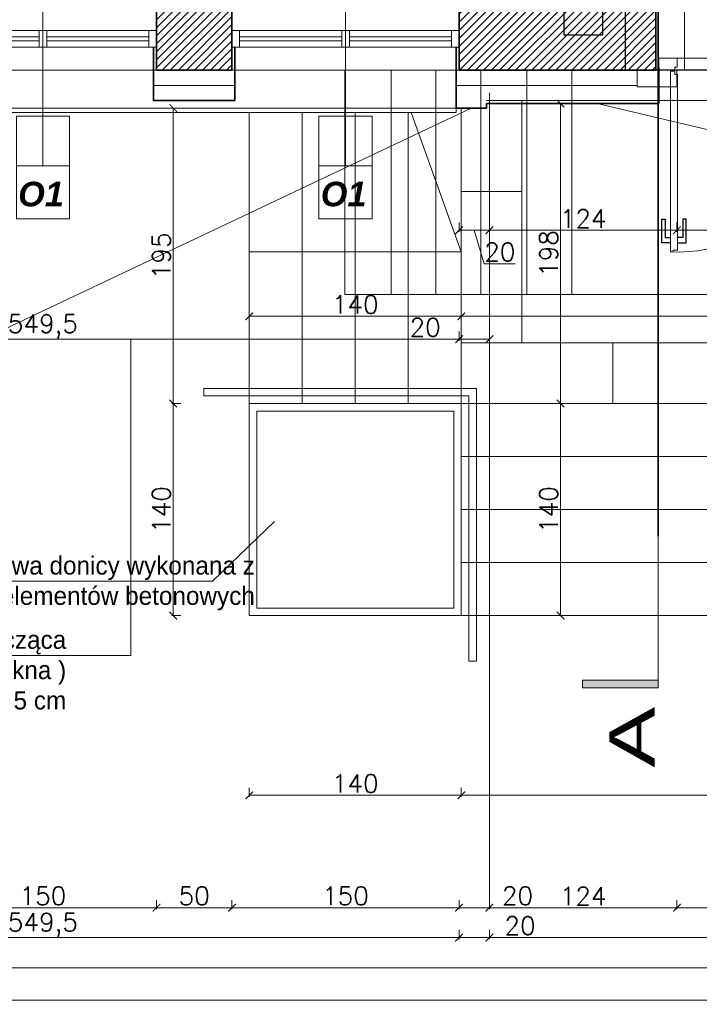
# Model space of a CAD drawing. Header units: millimetres. Extents: x -740 to 33545, y -26688 to 22494.
# Tile 133 of 256: x 9895 to 10343, y 9123 to 9773. Entities that reach past the tile are written whole.
import ezdxf
from ezdxf.lldxf.tags import DXFTag

# ---------------------------------------------------------------- set-up
doc = ezdxf.new("R2010")
doc.units = ezdxf.units.MM
doc.header["$MEASUREMENT"] = 0
doc.layers.get('Defpoints').update_dxf_attribs({"color": 252})
for name, color, linetype, lineweight in [('A_istniejące ściany', 252, 'Continuous', 35), ('A_izolacja', 252, 'Continuous', 9), ('A_l.przerywana', 252, 'ICAD_ISO03W100', 9), ('A_okna wymieniane', 252, 'Continuous', 15), ('A_opisy', 252, 'Continuous', 15), ('A_ściany istniejące', 252, 'Continuous', 35), ('k_wyburzenia widoczne', 252, 'PNEUMATIC2', 18), ('l.przerywana', 252, 'ICAD_ISO03W100', 5), ('l.widokowa', 252, 'Continuous', 15), ('l.wypełnien', 252, 'Continuous', 5), ('Nowe_820-G Rysunki Obrazki_Nr_pióra__1', 252, 'Continuous', 13), ('wymiarowanie', 252, 'Continuous', 9)]:
    doc.layers.add(name, color=color, linetype=linetype, lineweight=lineweight)
doc.layers.add('D-opis', color=252, linetype='Continuous')
doc.layers.add('stolarka', color=252, linetype='Continuous')
doc.styles.add('ARIALL', font='GOTHIC.TTF', dxfattribs={"height": 40})
doc.styles.add('ROMANS', font='romans')
doc.styles.add('styl2', font='simplex.shx')
doc.linetypes.add('BATTING', pattern='A,0.00254,-2.54,[134,ltypeshp.shx,S=2.54,R=0,X=-2.54,Y=0],-5.08,[134,ltypeshp.shx,S=2.54,R=180,X=2.54,Y=0],-2.54', length=10.16254)
tags = doc.linetypes.add('DASH', pattern=[15, 10, -5]).pattern_tags.tags
tags[6:7] = [DXFTag(74, 4), DXFTag(75, 0), DXFTag(340, '0'), DXFTag(46, 0.0), DXFTag(50, 0.0), DXFTag(44, 0.0), DXFTag(45, 0.0)]
tags[4:5] = [DXFTag(74, 4), DXFTag(75, 0), DXFTag(340, '0'), DXFTag(46, 0.0), DXFTag(50, 0.0), DXFTag(44, 0.0), DXFTag(45, 0.0)]
tags = doc.linetypes.add('ICAD_ISO03W100', pattern=[30, 12, -18]).pattern_tags.tags
tags[6:7] = [DXFTag(74, 4), DXFTag(75, 0), DXFTag(340, '0'), DXFTag(46, 1.0), DXFTag(50, 0.0), DXFTag(44, 0.0), DXFTag(45, 0.0)]
tags[4:5] = [DXFTag(74, 4), DXFTag(75, 0), DXFTag(340, '0'), DXFTag(46, 1.0), DXFTag(50, 0.0), DXFTag(44, 0.0), DXFTag(45, 0.0)]
doc.linetypes.add('PNEUMATIC2', pattern='A,0.5,-0.25,["//",Standard,S=0.2,R=0,X=-0.1,Y=-0.1],-0.25', length=1)
doc.dimstyles.new('Skala 1-50', dxfattribs={"dimtxt": 12, "dimasz": 5, "dimexe": 1, "dimexo": 1, "dimgap": 1.5, "dimtad": 1, "dimdec": 1, "dimrnd": 0.5, "dimtxsty": 'styl2', "dimblk": 'ARCHTICK', "dimcen": 5, "dimadec": 0, "dimazin": 0, "dimtfac": 1, "dimtdec": 1, "dimtmove": 1, "dimatfit": 3, "dimldrblk": 'ARCHTICK', "dimfxl": 0, "dimlwd": -1, "dimlwe": -1, "dimarcsym": 0})

# ---------------------------------------------------------------- blocks, each defined once
blk = doc.blocks.new('_ArchTick')
at = {"color": 0, "linetype": 'ByBlock', "const_width": 0.15}
blk.add_lwpolyline([(-0.5, -0.5), (0.5, 0.5)], dxfattribs=at)
blk = doc.blocks.new('*D1742')
at = {"layer": 'Defpoints', "color": 0}
for p in [(10186.27, 9577.12), (10046.27, 9559.31), (10186.27, 9559.31)]:
    blk.add_point(p, dxfattribs=at)
at = {"layer": 'wymiarowanie', "color": 0}
for p, q in [((10046.27, 9572.12), (10046.27, 9578.12)), ((10046.27, 9577.12), (10186.27, 9577.12)), ((10186.27, 9572.12), (10186.27, 9578.12))]:
    blk.add_line(p, q, dxfattribs=at)
at = {"layer": 'wymiarowanie', "color": 0, "xscale": 5, "yscale": 5, "zscale": 5, "rotation": 180}
blk.add_blockref('_ArchTick', (10046.27, 9577.12), dxfattribs=at)
at = {"layer": 'wymiarowanie', "color": 0, "xscale": 5, "yscale": 5, "zscale": 5}
blk.add_blockref('_ArchTick', (10186.27, 9577.12), dxfattribs=at)
at = {"layer": 'wymiarowanie', "color": 0, "insert": (10116.27, 9584.92), "char_height": 12, "attachment_point": 5, "style": 'styl2'}
blk.add_mtext('140', dxfattribs=at)
blk = doc.blocks.new('*D1743')
at = {"layer": 'Defpoints', "color": 0}
for p in [(10586.27, 9577.12), (10186.27, 9559.31), (10586.27, 9559.31)]:
    blk.add_point(p, dxfattribs=at)
at = {"layer": 'wymiarowanie', "color": 0}
for p, q in [((10186.27, 9572.12), (10186.27, 9578.12)), ((10186.27, 9577.12), (10586.27, 9577.12)), ((10586.27, 9572.12), (10586.27, 9578.12))]:
    blk.add_line(p, q, dxfattribs=at)
at = {"layer": 'wymiarowanie', "color": 0, "xscale": 5, "yscale": 5, "zscale": 5, "rotation": 180}
blk.add_blockref('_ArchTick', (10186.27, 9577.12), dxfattribs=at)
at = {"layer": 'wymiarowanie', "color": 0, "xscale": 5, "yscale": 5, "zscale": 5}
blk.add_blockref('_ArchTick', (10586.27, 9577.12), dxfattribs=at)
at = {"layer": 'wymiarowanie', "color": 0, "insert": (10386.27, 9584.92), "char_height": 12, "attachment_point": 5, "style": 'styl2'}
blk.add_mtext('400', dxfattribs=at)
blk = doc.blocks.new('*D1745')
at = {"layer": 'Defpoints', "color": 0}
for p in [(10244.45, 9717.58), (10244.45, 9519.58), (10251.82, 9519.58)]:
    blk.add_point(p, dxfattribs=at)
at = {"layer": 'wymiarowanie', "color": 0, "ltscale": 20}
for p, q in [((10246.82, 9717.58), (10252.82, 9717.58)), ((10251.82, 9717.58), (10251.82, 9519.58)), ((10246.82, 9519.58), (10252.82, 9519.58))]:
    blk.add_line(p, q, dxfattribs=at)
at = {"layer": 'wymiarowanie', "color": 0, "xscale": 5, "yscale": 5, "zscale": 5}
for p, rotation in [((10251.82, 9717.58), 90), ((10251.82, 9519.58), 270)]:
    blk.add_blockref('_ArchTick', p, dxfattribs=dict(at, rotation=rotation))
at = {"layer": 'wymiarowanie', "color": 0, "insert": (10244.02, 9618.58), "char_height": 12, "attachment_point": 5, "rotation": 90, "style": 'styl2'}
blk.add_mtext('198', dxfattribs=at)
blk = doc.blocks.new('*D1746')
at = {"layer": 'Defpoints', "color": 0}
for p in [(10244.45, 9519.58), (10237.57, 9379.58), (10251.82, 9379.58)]:
    blk.add_point(p, dxfattribs=at)
at = {"layer": 'wymiarowanie', "color": 0}
for p, q in [((10246.82, 9519.58), (10252.82, 9519.58)), ((10251.82, 9519.58), (10251.82, 9379.58)), ((10246.82, 9379.58), (10252.82, 9379.58))]:
    blk.add_line(p, q, dxfattribs=at)
at = {"layer": 'wymiarowanie', "color": 0, "xscale": 5, "yscale": 5, "zscale": 5}
for p, rotation in [((10251.82, 9519.58), 90), ((10251.82, 9379.58), 270)]:
    blk.add_blockref('_ArchTick', p, dxfattribs=dict(at, rotation=rotation))
at = {"layer": 'wymiarowanie', "color": 0, "insert": (10244.02, 9449.58), "char_height": 12, "attachment_point": 5, "rotation": 90, "style": 'styl2'}
blk.add_mtext('140', dxfattribs=at)
blk = doc.blocks.new('*D1885')
at = {"layer": 'Defpoints', "color": 0}
for p in [(10184.83, 9668.2), (10204.83, 9668.2), (10204.83, 9633.97)]:
    blk.add_point(p, dxfattribs=at)
at = {"layer": 'wymiarowanie', "color": 0}
for p, q in [((10184.83, 9638.97), (10184.83, 9632.97)), ((10204.83, 9638.97), (10204.83, 9632.97)), ((10184.83, 9633.97), (10204.83, 9633.97)), ((10201.47, 9611.82), (10194.83, 9633.97)), ((10221.95, 9611.82), (10201.47, 9611.82))]:
    blk.add_line(p, q, dxfattribs=at)
at = {"layer": 'wymiarowanie', "color": 0, "xscale": 5, "yscale": 5, "zscale": 5, "rotation": 180}
blk.add_blockref('_ArchTick', (10184.83, 9633.97), dxfattribs=at)
at = {"layer": 'wymiarowanie', "color": 0, "xscale": 5, "yscale": 5, "zscale": 5}
blk.add_blockref('_ArchTick', (10204.83, 9633.97), dxfattribs=at)
at = {"layer": 'wymiarowanie', "color": 0, "insert": (10211.71, 9619.62), "char_height": 12, "attachment_point": 5, "style": 'styl2'}
blk.add_mtext('20', dxfattribs=at)
blk = doc.blocks.new('*D1886')
at = {"layer": 'Defpoints', "color": 0}
for p in [(10328.69, 9728.58), (10204.83, 9668.2), (10328.69, 9633.97)]:
    blk.add_point(p, dxfattribs=at)
at = {"layer": 'wymiarowanie', "color": 0}
for p, q in [((10204.83, 9638.97), (10204.83, 9632.97)), ((10328.69, 9638.97), (10328.69, 9632.97)), ((10204.83, 9633.97), (10328.69, 9633.97))]:
    blk.add_line(p, q, dxfattribs=at)
at = {"layer": 'wymiarowanie', "color": 0, "xscale": 5, "yscale": 5, "zscale": 5, "rotation": 180}
blk.add_blockref('_ArchTick', (10204.83, 9633.97), dxfattribs=at)
at = {"layer": 'wymiarowanie', "color": 0, "xscale": 5, "yscale": 5, "zscale": 5}
blk.add_blockref('_ArchTick', (10328.69, 9633.97), dxfattribs=at)
at = {"layer": 'wymiarowanie', "color": 0, "insert": (10266.76, 9641.62), "char_height": 12, "attachment_point": 5, "style": 'styl2'}
blk.add_mtext('124', dxfattribs=at)
blk = doc.blocks.new('*D1887')
at = {"layer": 'Defpoints', "color": 0}
for p in [(10328.69, 9728.58), (10443.84, 9728.58), (10443.84, 9633.97)]:
    blk.add_point(p, dxfattribs=at)
at = {"layer": 'wymiarowanie', "color": 0}
for p, q in [((10328.69, 9638.97), (10328.69, 9632.97)), ((10443.84, 9638.97), (10443.84, 9632.97)), ((10328.69, 9633.97), (10443.84, 9633.97))]:
    blk.add_line(p, q, dxfattribs=at)
at = {"layer": 'wymiarowanie', "color": 0, "xscale": 5, "yscale": 5, "zscale": 5, "rotation": 180}
blk.add_blockref('_ArchTick', (10328.69, 9633.97), dxfattribs=at)
at = {"layer": 'wymiarowanie', "color": 0, "xscale": 5, "yscale": 5, "zscale": 5}
blk.add_blockref('_ArchTick', (10443.84, 9633.97), dxfattribs=at)
at = {"layer": 'wymiarowanie', "color": 0, "insert": (10386.27, 9641.62), "char_height": 12, "attachment_point": 5, "style": 'styl2'}
blk.add_mtext('115', dxfattribs=at)
blk = doc.blocks.new('*D1902')
at = {"layer": 'Defpoints', "color": 0}
for p in [(10184.83, 9739.58), (9635.2, 9572.04), (10184.83, 9562.04)]:
    blk.add_point(p, dxfattribs=at)
at = {"layer": 'wymiarowanie', "color": 0}
for p, q in [((9635.2, 9567.04), (9635.2, 9561.04)), ((10184.83, 9567.04), (10184.83, 9561.04)), ((9635.2, 9562.04), (10184.83, 9562.04))]:
    blk.add_line(p, q, dxfattribs=at)
at = {"layer": 'wymiarowanie', "color": 0, "xscale": 5, "yscale": 5, "zscale": 5, "rotation": 180}
blk.add_blockref('_ArchTick', (9635.2, 9562.04), dxfattribs=at)
at = {"layer": 'wymiarowanie', "color": 0, "xscale": 5, "yscale": 5, "zscale": 5}
blk.add_blockref('_ArchTick', (10184.83, 9562.04), dxfattribs=at)
at = {"layer": 'wymiarowanie', "color": 0, "insert": (9910.02, 9570.39), "char_height": 12, "attachment_point": 5, "style": 'styl2'}
blk.add_mtext('549,5', dxfattribs=at)
blk = doc.blocks.new('*D1903')
at = {"layer": 'Defpoints', "color": 0}
for p in [(10184.83, 9716.08), (10204.83, 9577.12), (10204.83, 9562.04)]:
    blk.add_point(p, dxfattribs=at)
at = {"layer": 'wymiarowanie', "color": 0}
for p, q in [((10184.83, 9567.04), (10184.83, 9561.04)), ((10204.83, 9567.04), (10204.83, 9561.04)), ((10184.83, 9562.04), (10152.17, 9562.04)), ((10184.83, 9562.04), (10204.83, 9562.04))]:
    blk.add_line(p, q, dxfattribs=at)
at = {"layer": 'wymiarowanie', "color": 0, "xscale": 5, "yscale": 5, "zscale": 5, "rotation": 180}
blk.add_blockref('_ArchTick', (10184.83, 9562.04), dxfattribs=at)
at = {"layer": 'wymiarowanie', "color": 0, "xscale": 5, "yscale": 5, "zscale": 5}
blk.add_blockref('_ArchTick', (10204.83, 9562.04), dxfattribs=at)
at = {"layer": 'wymiarowanie', "color": 0, "insert": (10162.4, 9569.84), "char_height": 12, "attachment_point": 5, "style": 'styl2'}
blk.add_mtext('20', dxfattribs=at)
blk = doc.blocks.new('*D2147')
at = {"layer": 'Defpoints', "color": 0}
for p in [(9835.02, 9739.58), (9985.02, 9739.58), (9985.02, 9186.8)]:
    blk.add_point(p, dxfattribs=at)
at = {"layer": 'wymiarowanie', "color": 0}
for p, q in [((9835.02, 9191.8), (9835.02, 9185.8)), ((9985.02, 9191.8), (9985.02, 9185.8)), ((9835.02, 9186.8), (9985.02, 9186.8))]:
    blk.add_line(p, q, dxfattribs=at)
at = {"layer": 'wymiarowanie', "color": 0, "xscale": 5, "yscale": 5, "zscale": 5, "rotation": 180}
blk.add_blockref('_ArchTick', (9835.02, 9186.8), dxfattribs=at)
at = {"layer": 'wymiarowanie', "color": 0, "xscale": 5, "yscale": 5, "zscale": 5}
blk.add_blockref('_ArchTick', (9985.02, 9186.8), dxfattribs=at)
at = {"layer": 'wymiarowanie', "color": 0, "insert": (9910.02, 9194.6), "char_height": 12, "attachment_point": 5, "style": 'styl2'}
blk.add_mtext('150', dxfattribs=at)
blk = doc.blocks.new('*D2148')
at = {"layer": 'Defpoints', "color": 0}
for p in [(9985.02, 9739.58), (10034.83, 9739.58), (10034.83, 9186.8)]:
    blk.add_point(p, dxfattribs=at)
at = {"layer": 'wymiarowanie', "color": 0}
for p, q in [((9985.02, 9191.8), (9985.02, 9185.8)), ((10034.83, 9191.8), (10034.83, 9185.8)), ((9985.02, 9186.8), (10034.83, 9186.8))]:
    blk.add_line(p, q, dxfattribs=at)
at = {"layer": 'wymiarowanie', "color": 0, "xscale": 5, "yscale": 5, "zscale": 5, "rotation": 180}
blk.add_blockref('_ArchTick', (9985.02, 9186.8), dxfattribs=at)
at = {"layer": 'wymiarowanie', "color": 0, "xscale": 5, "yscale": 5, "zscale": 5}
blk.add_blockref('_ArchTick', (10034.83, 9186.8), dxfattribs=at)
at = {"layer": 'wymiarowanie', "color": 0, "insert": (10009.92, 9194.6), "char_height": 12, "attachment_point": 5, "style": 'styl2'}
blk.add_mtext('50', dxfattribs=at)
blk = doc.blocks.new('*D2149')
at = {"layer": 'Defpoints', "color": 0}
for p in [(10034.83, 9739.58), (10184.83, 9739.58), (10184.83, 9186.8)]:
    blk.add_point(p, dxfattribs=at)
at = {"layer": 'wymiarowanie', "color": 0}
for p, q in [((10034.83, 9191.8), (10034.83, 9185.8)), ((10184.83, 9191.8), (10184.83, 9185.8)), ((10034.83, 9186.8), (10184.83, 9186.8))]:
    blk.add_line(p, q, dxfattribs=at)
at = {"layer": 'wymiarowanie', "color": 0, "xscale": 5, "yscale": 5, "zscale": 5, "rotation": 180}
blk.add_blockref('_ArchTick', (10034.83, 9186.8), dxfattribs=at)
at = {"layer": 'wymiarowanie', "color": 0, "xscale": 5, "yscale": 5, "zscale": 5}
blk.add_blockref('_ArchTick', (10184.83, 9186.8), dxfattribs=at)
at = {"layer": 'wymiarowanie', "color": 0, "insert": (10109.83, 9194.6), "char_height": 12, "attachment_point": 5, "style": 'styl2'}
blk.add_mtext('150', dxfattribs=at)
blk = doc.blocks.new('*D2150')
at = {"layer": 'Defpoints', "color": 0}
for p in [(10184.83, 9714.58), (10204.83, 9714.58), (10204.83, 9186.8)]:
    blk.add_point(p, dxfattribs=at)
at = {"layer": 'wymiarowanie', "color": 0}
for p, q in [((10184.83, 9191.8), (10184.83, 9185.8)), ((10204.83, 9191.8), (10204.83, 9185.8)), ((10184.83, 9186.8), (10204.83, 9186.8)), ((10204.83, 9186.8), (10233.63, 9186.8))]:
    blk.add_line(p, q, dxfattribs=at)
at = {"layer": 'wymiarowanie', "color": 0, "xscale": 5, "yscale": 5, "zscale": 5, "rotation": 180}
blk.add_blockref('_ArchTick', (10184.83, 9186.8), dxfattribs=at)
at = {"layer": 'wymiarowanie', "color": 0, "xscale": 5, "yscale": 5, "zscale": 5}
blk.add_blockref('_ArchTick', (10204.83, 9186.8), dxfattribs=at)
at = {"layer": 'wymiarowanie', "color": 0, "insert": (10223.39, 9194.6), "char_height": 12, "attachment_point": 5, "style": 'styl2'}
blk.add_mtext('20', dxfattribs=at)
blk = doc.blocks.new('*D2151')
at = {"layer": 'Defpoints', "color": 0}
for p in [(10204.83, 9724.58), (10328.69, 9728.58), (10328.69, 9186.8)]:
    blk.add_point(p, dxfattribs=at)
at = {"layer": 'wymiarowanie', "color": 0}
for p, q in [((10204.83, 9191.8), (10204.83, 9185.8)), ((10328.69, 9191.8), (10328.69, 9185.8)), ((10204.83, 9186.8), (10328.69, 9186.8))]:
    blk.add_line(p, q, dxfattribs=at)
at = {"layer": 'wymiarowanie', "color": 0, "xscale": 5, "yscale": 5, "zscale": 5, "rotation": 180}
blk.add_blockref('_ArchTick', (10204.83, 9186.8), dxfattribs=at)
at = {"layer": 'wymiarowanie', "color": 0, "xscale": 5, "yscale": 5, "zscale": 5}
blk.add_blockref('_ArchTick', (10328.69, 9186.8), dxfattribs=at)
at = {"layer": 'wymiarowanie', "color": 0, "insert": (10266.76, 9194.45), "char_height": 12, "attachment_point": 5, "style": 'styl2'}
blk.add_mtext('124', dxfattribs=at)
blk = doc.blocks.new('*D2152')
at = {"layer": 'Defpoints', "color": 0}
for p in [(10328.69, 9728.58), (10443.84, 9728.58), (10443.84, 9186.8)]:
    blk.add_point(p, dxfattribs=at)
at = {"layer": 'wymiarowanie', "color": 0}
for p, q in [((10328.69, 9191.8), (10328.69, 9185.8)), ((10443.84, 9191.8), (10443.84, 9185.8)), ((10328.69, 9186.8), (10443.84, 9186.8))]:
    blk.add_line(p, q, dxfattribs=at)
at = {"layer": 'wymiarowanie', "color": 0, "xscale": 5, "yscale": 5, "zscale": 5, "rotation": 180}
blk.add_blockref('_ArchTick', (10328.69, 9186.8), dxfattribs=at)
at = {"layer": 'wymiarowanie', "color": 0, "xscale": 5, "yscale": 5, "zscale": 5}
blk.add_blockref('_ArchTick', (10443.84, 9186.8), dxfattribs=at)
at = {"layer": 'wymiarowanie', "color": 0, "insert": (10386.27, 9194.45), "char_height": 12, "attachment_point": 5, "style": 'styl2'}
blk.add_mtext('115', dxfattribs=at)
blk = doc.blocks.new('*D2171')
at = {"layer": 'Defpoints', "color": 0}
for p in [(9635.2, 9191.8), (10184.83, 9191.8), (10184.83, 9167.08)]:
    blk.add_point(p, dxfattribs=at)
at = {"layer": 'wymiarowanie', "color": 0}
for p, q in [((9635.2, 9172.08), (9635.2, 9166.08)), ((10184.83, 9172.08), (10184.83, 9166.08)), ((9635.2, 9167.08), (10184.83, 9167.08))]:
    blk.add_line(p, q, dxfattribs=at)
at = {"layer": 'wymiarowanie', "color": 0, "xscale": 5, "yscale": 5, "zscale": 5, "rotation": 180}
blk.add_blockref('_ArchTick', (9635.2, 9167.08), dxfattribs=at)
at = {"layer": 'wymiarowanie', "color": 0, "xscale": 5, "yscale": 5, "zscale": 5}
blk.add_blockref('_ArchTick', (10184.83, 9167.08), dxfattribs=at)
at = {"layer": 'wymiarowanie', "color": 0, "insert": (9910.02, 9175.42), "char_height": 12, "attachment_point": 5, "style": 'styl2'}
blk.add_mtext('549,5', dxfattribs=at)
blk = doc.blocks.new('*D2172')
at = {"layer": 'Defpoints', "color": 0}
for p in [(10184.83, 9191.8), (10204.83, 9190.15), (10204.83, 9167.08)]:
    blk.add_point(p, dxfattribs=at)
at = {"layer": 'wymiarowanie', "color": 0}
for p, q in [((10184.83, 9172.08), (10184.83, 9166.08)), ((10204.83, 9172.08), (10204.83, 9166.08)), ((10184.83, 9167.08), (10204.83, 9167.08)), ((10204.83, 9167.08), (10235.33, 9167.08))]:
    blk.add_line(p, q, dxfattribs=at)
at = {"layer": 'wymiarowanie', "color": 0, "xscale": 5, "yscale": 5, "zscale": 5, "rotation": 180}
blk.add_blockref('_ArchTick', (10184.83, 9167.08), dxfattribs=at)
at = {"layer": 'wymiarowanie', "color": 0, "xscale": 5, "yscale": 5, "zscale": 5}
blk.add_blockref('_ArchTick', (10204.83, 9167.08), dxfattribs=at)
at = {"layer": 'wymiarowanie', "color": 0, "insert": (10225.1, 9174.88), "char_height": 12, "attachment_point": 5, "style": 'styl2'}
blk.add_mtext('20', dxfattribs=at)
blk = doc.blocks.new('*D2173')
at = {"layer": 'Defpoints', "color": 0}
for p in [(10567.7, 9199.94), (10204.83, 9190.15), (10567.7, 9167.08)]:
    blk.add_point(p, dxfattribs=at)
at = {"layer": 'wymiarowanie', "color": 0}
for p, q in [((10204.83, 9172.08), (10204.83, 9166.08)), ((10567.7, 9172.08), (10567.7, 9166.08)), ((10204.83, 9167.08), (10567.7, 9167.08))]:
    blk.add_line(p, q, dxfattribs=at)
at = {"layer": 'wymiarowanie', "color": 0, "xscale": 5, "yscale": 5, "zscale": 5, "rotation": 180}
blk.add_blockref('_ArchTick', (10204.83, 9167.08), dxfattribs=at)
at = {"layer": 'wymiarowanie', "color": 0, "xscale": 5, "yscale": 5, "zscale": 5}
blk.add_blockref('_ArchTick', (10567.7, 9167.08), dxfattribs=at)
at = {"layer": 'wymiarowanie', "color": 0, "insert": (10386.27, 9174.88), "char_height": 12, "attachment_point": 5, "style": 'styl2'}
blk.add_mtext('363', dxfattribs=at)
blk = doc.blocks.new('*D2181')
at = {"layer": 'Defpoints', "color": 0}
for p in [(11882.33, 9181.8), (8887.19, 9172.08), (11882.33, 9147.02)]:
    blk.add_point(p, dxfattribs=at)
at = {"layer": 'wymiarowanie', "color": 0}
for p, q in [((8887.19, 9152.02), (8887.19, 9146.02)), ((11882.33, 9152.02), (11882.33, 9146.02)), ((8887.19, 9147.02), (11882.33, 9147.02))]:
    blk.add_line(p, q, dxfattribs=at)
at = {"layer": 'wymiarowanie', "color": 0, "xscale": 5, "yscale": 5, "zscale": 5, "rotation": 180}
blk.add_blockref('_ArchTick', (8887.19, 9147.02), dxfattribs=at)
at = {"layer": 'wymiarowanie', "color": 0, "xscale": 5, "yscale": 5, "zscale": 5}
blk.add_blockref('_ArchTick', (11882.33, 9147.02), dxfattribs=at)
at = {"layer": 'wymiarowanie', "color": 0, "insert": (10384.76, 9154.82), "char_height": 12, "attachment_point": 5, "style": 'styl2'}
blk.add_mtext('2995', dxfattribs=at)
blk = doc.blocks.new('*D2183')
at = {"layer": 'Defpoints', "color": 0}
for p in [(11902.33, 9162.08), (8867.19, 9152.02), (11902.33, 9125.79)]:
    blk.add_point(p, dxfattribs=at)
at = {"layer": 'wymiarowanie', "color": 0}
for p, q in [((8867.19, 9130.79), (8867.19, 9124.79)), ((8867.19, 9125.79), (11902.33, 9125.79)), ((11902.33, 9130.79), (11902.33, 9124.79))]:
    blk.add_line(p, q, dxfattribs=at)
at = {"layer": 'wymiarowanie', "color": 0, "xscale": 5, "yscale": 5, "zscale": 5, "rotation": 180}
blk.add_blockref('_ArchTick', (8867.19, 9125.79), dxfattribs=at)
at = {"layer": 'wymiarowanie', "color": 0, "xscale": 5, "yscale": 5, "zscale": 5}
blk.add_blockref('_ArchTick', (11902.33, 9125.79), dxfattribs=at)
at = {"layer": 'wymiarowanie', "color": 0, "insert": (10384.76, 9133.59), "char_height": 12, "attachment_point": 5, "style": 'styl2'}
blk.add_mtext('3035', dxfattribs=at)
blk = doc.blocks.new('*D2806')
at = {"layer": 'Defpoints', "color": 0}
for p in [(10046.78, 9714.58), (9996.06, 9519.58), (10046.78, 9519.58)]:
    blk.add_point(p, dxfattribs=at)
at = {"layer": 'wymiarowanie', "color": 0}
for p, q in [((10001.06, 9714.58), (9995.06, 9714.58)), ((9996.06, 9714.58), (9996.06, 9519.58)), ((10001.06, 9519.58), (9995.06, 9519.58))]:
    blk.add_line(p, q, dxfattribs=at)
at = {"layer": 'wymiarowanie', "color": 0, "xscale": 5, "yscale": 5, "zscale": 5}
for p, rotation in [((9996.06, 9714.58), 90), ((9996.06, 9519.58), 270)]:
    blk.add_blockref('_ArchTick', p, dxfattribs=dict(at, rotation=rotation))
at = {"layer": 'wymiarowanie', "color": 0, "insert": (9988.26, 9617.08), "char_height": 12, "attachment_point": 5, "rotation": 90, "style": 'styl2'}
blk.add_mtext('195', dxfattribs=at)
blk = doc.blocks.new('*D2807')
at = {"layer": 'Defpoints', "color": 0}
for p in [(10046.78, 9519.58), (9996.06, 9379.58), (10046.27, 9379.58)]:
    blk.add_point(p, dxfattribs=at)
at = {"layer": 'wymiarowanie', "color": 0}
for p, q in [((10001.06, 9519.58), (9995.06, 9519.58)), ((9996.06, 9519.58), (9996.06, 9379.58)), ((10001.06, 9379.58), (9995.06, 9379.58))]:
    blk.add_line(p, q, dxfattribs=at)
at = {"layer": 'wymiarowanie', "color": 0, "xscale": 5, "yscale": 5, "zscale": 5}
for p, rotation in [((9996.06, 9519.58), 90), ((9996.06, 9379.58), 270)]:
    blk.add_blockref('_ArchTick', p, dxfattribs=dict(at, rotation=rotation))
at = {"layer": 'wymiarowanie', "color": 0, "insert": (9988.26, 9449.58), "char_height": 12, "attachment_point": 5, "rotation": 90, "style": 'styl2'}
blk.add_mtext('140', dxfattribs=at)
blk = doc.blocks.new('*D2808')
at = {"layer": 'Defpoints', "color": 0}
for p in [(10046.27, 9278.79), (10186.27, 9278.79), (10186.27, 9260.98)]:
    blk.add_point(p, dxfattribs=at)
at = {"layer": 'wymiarowanie', "color": 0}
for p, q in [((10046.27, 9265.98), (10046.27, 9259.98)), ((10046.27, 9260.98), (10186.27, 9260.98)), ((10186.27, 9265.98), (10186.27, 9259.98))]:
    blk.add_line(p, q, dxfattribs=at)
at = {"layer": 'wymiarowanie', "color": 0, "xscale": 5, "yscale": 5, "zscale": 5, "rotation": 180}
blk.add_blockref('_ArchTick', (10046.27, 9260.98), dxfattribs=at)
at = {"layer": 'wymiarowanie', "color": 0, "xscale": 5, "yscale": 5, "zscale": 5}
blk.add_blockref('_ArchTick', (10186.27, 9260.98), dxfattribs=at)
at = {"layer": 'wymiarowanie', "color": 0, "insert": (10116.27, 9268.78), "char_height": 12, "attachment_point": 5, "style": 'styl2'}
blk.add_mtext('140', dxfattribs=at)
blk = doc.blocks.new('*D2809')
at = {"layer": 'Defpoints', "color": 0}
for p in [(10186.27, 9278.79), (10586.27, 9278.79), (10586.27, 9260.98)]:
    blk.add_point(p, dxfattribs=at)
at = {"layer": 'wymiarowanie', "color": 0}
for p, q in [((10186.27, 9265.98), (10186.27, 9259.98)), ((10186.27, 9260.98), (10586.27, 9260.98)), ((10586.27, 9265.98), (10586.27, 9259.98))]:
    blk.add_line(p, q, dxfattribs=at)
at = {"layer": 'wymiarowanie', "color": 0, "xscale": 5, "yscale": 5, "zscale": 5, "rotation": 180}
blk.add_blockref('_ArchTick', (10186.27, 9260.98), dxfattribs=at)
at = {"layer": 'wymiarowanie', "color": 0, "xscale": 5, "yscale": 5, "zscale": 5}
blk.add_blockref('_ArchTick', (10586.27, 9260.98), dxfattribs=at)
at = {"layer": 'wymiarowanie', "color": 0, "insert": (10386.27, 9268.78), "char_height": 12, "attachment_point": 5, "style": 'styl2'}
blk.add_mtext('400', dxfattribs=at)

msp = doc.modelspace()

# ---------------------------------------------------------------- hatches: boundary and pattern name
at = {"layer": 'l.wypełnien'}
h = msp.add_hatch(dxfattribs=at)
h.set_pattern_fill('ANSI31', color=256, scale=30, style=0)
h.paths.add_polyline_path([(8887.19, 10131.59), (8887.19, 9739.58), (8988.77, 9739.58), (8988.77, 9782.76), (8932.19, 9782.76), (8932.19, 10131.59), (8913.43, 10131.59), (8902.43, 10131.59)])
h.paths.add_polyline_path([(10184.83, 9782.76), (10254.19, 9782.76), (10254.19, 9762.76), (10279.59, 9762.76), (10279.59, 9782.76), (10294.77, 9782.76), (10294.77, 9739.58), (10184.83, 9739.58)])
h.paths.add_polyline_path([(9635.2, 9739.58), (9635.2, 9782.76), (9538.82, 9782.76), (9538.82, 9739.58)])
h.paths.add_polyline_path([(9189.01, 9739.58), (9189.01, 9782.76), (9138.77, 9782.76), (9138.77, 9739.58)])
h.paths.add_polyline_path([(9835.02, 9739.58), (9835.02, 9782.76), (9785.2, 9782.76), (9785.2, 9739.58)])
h.paths.add_polyline_path([(10034.83, 9739.58), (10034.83, 9782.76), (9985.02, 9782.76), (9985.02, 9739.58)])
h.paths.add_polyline_path([(9388.82, 9739.58), (9388.82, 9782.76), (9339.01, 9782.76), (9339.01, 9739.58)])
h.paths.add_polyline_path([(10301.6, 9739.58), (10314.77, 9739.58), (10314.77, 9782.76), (10294.77, 9782.76), (10294.77, 9739.58)])
h.paths.add_polyline_path([(10254.19, 9762.76), (10279.59, 9762.76), (10279.59, 9782.76), (10254.19, 9782.76)])
at = {"layer": 'stolarka', "lineweight": 9}
msp.add_hatch(color=256, dxfattribs=at).paths.add_polyline_path([(10266.23, 9332.01), (10316.23, 9332.01), (10316.23, 9337.01), (10266.23, 9337.01)])

# ---------------------------------------------------------------- linework, layer by layer
at = {"layer": 'A_istniejące ściany'}
for points in [[(9985.02, 9782.76), (9985.02, 9739.58)], [(10034.83, 9739.58), (10034.83, 9782.76)], [(10184.83, 9782.76), (10184.83, 9739.58)], [(9985.02, 9739.58), (10034.83, 9739.58)], [(10184.83, 9739.58), (10302.45, 9739.58)], [(10316.77, 9717.58), (10316.77, 9741.28)]]:
    msp.add_lwpolyline(points, dxfattribs=at)
at = {"layer": 'A_izolacja', "lineweight": 35}
for p, q in [((9983.02, 9754.82), (9983.02, 9719.58)), ((10036.83, 9754.82), (10036.83, 9719.58)), ((10182.83, 9754.82), (10182.83, 9719.58))]:
    msp.add_line(p, q, dxfattribs=at)
at = {"layer": 'A_izolacja', "linetype": 'BATTING', "ltscale": 0.1}
for points in [[(9983.02, 9729.58), (10036.83, 9729.58)], [(10182.83, 9729.58), (10302.45, 9729.58)]]:
    msp.add_lwpolyline(points, dxfattribs=at)
at = {"layer": 'A_izolacja', "lineweight": 35}
for points in [[(9983.02, 9719.58), (10036.83, 9719.58)], [(10182.83, 9719.58), (10182.83, 9717.58), (10182.83, 9714.58), (10202.83, 9714.58), (10202.83, 9717.58)], [(10202.83, 9717.58), (10316.77, 9717.58)]]:
    msp.add_lwpolyline(points, dxfattribs=at)
at = {"layer": 'A_izolacja'}
msp.add_lwpolyline([(10202.83, 9719.58), (10316.77, 9719.58)], dxfattribs=at)
at = {"layer": 'A_l.przerywana', "lineweight": 30, "ltscale": 0.3}
msp.add_lwpolyline([(10477.77, 9739.58), (10294.77, 9739.58), (10294.77, 9782.76), (10477.77, 9782.76)], close=True, dxfattribs=at)
at = {"layer": 'A_l.przerywana', "ltscale": 0.3}
for points in [[(10185.29, 9739.58), (9187.39, 9739.58)], [(10316.77, 9719.58), (10455.77, 9719.58)]]:
    msp.add_lwpolyline(points, dxfattribs=at)
at = {"layer": 'A_okna wymieniane'}
for points in [[(9838.9, 9765.83), (9907.48, 9765.83)], [(9907.48, 9761.6), (9840.1, 9761.6)], [(9912.56, 9765.83), (9907.48, 9765.83)], [(9907.48, 9765.83), (9907.48, 9754.82)], [(9907.48, 9759.06), (9907.48, 9761.6)], [(9912.56, 9754.82), (9912.56, 9765.83)], [(9912.56, 9765.83), (9981.98, 9765.83)], [(9979.94, 9761.6), (9912.56, 9761.6)], [(9912.56, 9761.6), (9912.56, 9759.06)], [(9985.02, 9765.83), (9979.94, 9765.83)], [(9979.94, 9765.83), (9979.94, 9754.82)], [(9979.94, 9759.06), (9979.94, 9761.6)], [(9985.02, 9754.82), (9985.02, 9765.83)], [(10039.91, 9765.83), (10034.83, 9765.83)], [(10034.83, 9765.83), (10034.83, 9754.82)], [(10038.71, 9765.83), (10107.29, 9765.83)], [(10039.91, 9754.82), (10039.91, 9765.83)], [(10107.29, 9761.6), (10039.91, 9761.6)], [(10039.91, 9761.6), (10039.91, 9759.06)], [(10112.37, 9765.83), (10107.29, 9765.83)], [(10107.29, 9765.83), (10107.29, 9754.82)], [(10107.29, 9759.06), (10107.29, 9761.6)], [(10112.37, 9754.82), (10112.37, 9765.83)], [(10112.37, 9765.83), (10181.8, 9765.83)], [(10179.75, 9761.6), (10112.37, 9761.6)], [(10112.37, 9761.6), (10112.37, 9759.06)], [(10184.83, 9765.83), (10179.75, 9765.83)], [(10179.75, 9765.83), (10179.75, 9754.82)], [(10179.75, 9759.06), (10179.75, 9761.6)], [(10184.83, 9754.82), (10184.83, 9765.83)], [(9907.48, 9754.82), (9838.9, 9754.82)], [(9840.1, 9759.06), (9907.48, 9759.06)], [(9907.48, 9754.82), (9912.56, 9754.82)], [(9912.56, 9759.06), (9979.94, 9759.06)], [(9981.98, 9754.82), (9912.56, 9754.82)], [(9979.94, 9754.82), (9985.02, 9754.82)], [(10034.83, 9754.82), (10039.91, 9754.82)], [(10107.29, 9754.82), (10038.71, 9754.82)], [(10039.91, 9759.06), (10107.29, 9759.06)], [(10107.29, 9754.82), (10112.37, 9754.82)], [(10112.37, 9759.06), (10179.75, 9759.06)], [(10181.8, 9754.82), (10112.37, 9754.82)], [(10179.75, 9754.82), (10184.83, 9754.82)]]:
    msp.add_lwpolyline(points, dxfattribs=at)
at = {"layer": 'A_opisy'}
for p, q in [((9910.02, 9681.91), (9910.02, 9815.38)), ((10109.83, 9681.91), (10109.83, 9815.38))]:
    msp.add_line(p, q, dxfattribs=at)
at = {"layer": 'A_opisy', "ltscale": 0.3}
for points in [[(9892.49, 9676.43), (9892.49, 9709.3), (9910.02, 9709.3), (9910.02, 9676.43)], [(9910.02, 9676.43), (9910.02, 9709.3), (9927.54, 9709.3), (9927.54, 9676.43)], [(10092.3, 9676.43), (10092.3, 9709.3), (10109.83, 9709.3), (10109.83, 9676.43)], [(10109.83, 9676.43), (10109.83, 9709.3), (10127.36, 9709.3), (10127.36, 9676.43)], [(9927.54, 9641.37), (9927.54, 9676.43), (9892.49, 9676.43), (9892.49, 9641.37)], [(10127.36, 9641.37), (10127.36, 9676.43), (10092.3, 9676.43), (10092.3, 9641.37)]]:
    msp.add_lwpolyline(points, close=True, dxfattribs=at)
at = {"layer": 'A_ściany istniejące'}
msp.add_lwpolyline([(10301.6, 9739.58), (10314.77, 9739.58), (10314.77, 9782.76)], dxfattribs=at)
at = {"layer": 'D-opis', "linetype": 'DASH', "lineweight": 0, "ltscale": 2.5, "const_width": 1}
msp.add_lwpolyline([(10316.23, 9432.01), (10316.23, 10977.35)], dxfattribs=at)
at = {"layer": 'k_wyburzenia widoczne', "ltscale": 15}
for points in [[(10333.77, 9739.58), (10333.77, 9782.76)], [(10302.45, 9739.58), (10302.45, 9728.58)], [(10328.69, 9728.58), (10328.69, 9739.58)], [(10302.45, 9728.58), (10328.69, 9728.58)]]:
    msp.add_lwpolyline(points, dxfattribs=at)
at = {"layer": 'k_wyburzenia widoczne', "ltscale": 20}
for points in [[(10109.41, 9739.58), (10109.41, 9591.42)], [(10139.89, 9739.58), (10139.89, 9591.42)], [(10169.52, 9739.58), (10169.52, 9591.42)], [(10199.15, 9739.58), (10199.15, 9591.42)], [(10229.63, 9739.58), (10229.63, 9591.42)], [(10259.27, 9739.58), (10259.27, 9591.42)], [(10109.41, 9591.42), (10714.77, 9591.42)]]:
    msp.add_lwpolyline(points, dxfattribs=at)
at = {"layer": 'l.przerywana', "ltscale": 0.3}
msp.add_line((9637.2, 9714.58), (10182.83, 9714.58), dxfattribs=at)
at = {"layer": 'l.przerywana', "lineweight": 30, "ltscale": 0.3}
msp.add_lwpolyline([(10254.19, 9927.76), (10279.59, 9927.76), (10279.59, 9762.76), (10254.19, 9762.76)], close=True, dxfattribs=at)
at = {"layer": 'l.przerywana', "ltscale": 0.3}
msp.add_lwpolyline([(10316.77, 9747.58), (10455.76, 9747.58), (10455.76, 9739.58), (10316.77, 9739.58)], close=True, dxfattribs=at)
at = {"layer": 'l.widokowa'}
for points in [[(9637.2, 9714.58), (9637.2, 9711.58), (10182.83, 9711.58), (10182.83, 9714.58)], [(10046.27, 9711.58), (10046.27, 9379.58), (10726.27, 9379.58), (10726.27, 9711.58)], [(10081.27, 9711.58), (10081.27, 9519.58)], [(10116.27, 9711.58), (10116.27, 9519.58)], [(10151.27, 9711.58), (10151.27, 9519.58)], [(10186.27, 9714.58), (10186.27, 9519.58), (10586.27, 9519.58), (10586.27, 9711.58)], [(10196.27, 9349.58), (10196.27, 9529.58), (10016.27, 9529.58)], [(10016.27, 9529.58), (10016.27, 9524.58)], [(10191.27, 9349.58), (10191.27, 9524.58), (10016.27, 9524.58)], [(10186.27, 9484.58), (10586.27, 9484.58)], [(10186.27, 9449.58), (10586.27, 9449.58)], [(10186.27, 9414.58), (10586.27, 9414.58)], [(10191.27, 9349.58), (10196.27, 9349.58)]]:
    msp.add_lwpolyline(points, dxfattribs=at)
for points in [[(10186.27, 9519.58), (10046.27, 9519.58), (10046.27, 9379.58), (10186.27, 9379.58)], [(10181.27, 9514.58), (10051.27, 9514.58), (10051.27, 9384.58), (10181.27, 9384.58)]]:
    msp.add_lwpolyline(points, close=True, dxfattribs=at)
at = {"layer": 'l.wypełnien'}
for points in [[(10226.27, 9659.58), (10226.27, 9719.58)], [(10186.27, 9714.58), (10186.27, 9659.58), (10226.27, 9659.58)], [(10226.27, 9559.58), (10226.27, 9659.58), (10186.27, 9659.58), (10186.27, 9559.58), (10226.27, 9559.58)], [(10186.27, 9559.58), (10286.27, 9559.58), (10286.27, 9519.58), (10186.27, 9519.58), (10186.27, 9559.58)], [(10286.27, 9559.58), (10386.27, 9559.58), (10386.27, 9519.58), (10286.27, 9519.58), (10286.27, 9559.58)]]:
    msp.add_lwpolyline(points, dxfattribs=at)
at = {"layer": 'Nowe_820-G Rysunki Obrazki_Nr_pióra__1', "linetype": 'Continuous', "lineweight": 13}
msp.add_lwpolyline([(10109.41, 9739.58), (10109.41, 9713.34)], dxfattribs=at)
at = {"layer": 'stolarka', "lineweight": 9}
for p, q in [((10315.77, 9747.58), (10328.77, 9747.58)), ((10316.77, 9739.58), (10316.77, 9747.58)), ((10328.77, 9747.58), (10328.77, 9741.56)), ((10327.25, 9739.58), (10315.77, 9739.58)), ((10327.25, 9739.01), (10324.47, 9739.01)), ((10324.47, 9739.01), (10324.47, 9619.58)), ((10328.77, 9741.56), (10327.25, 9741.56)), ((10327.25, 9741.56), (10327.25, 9739.58)), ((10327.25, 9736.71), (10327.25, 9739.01)), ((10328.99, 9736.71), (10327.25, 9736.71)), ((10328.99, 9620.74), (10328.99, 9736.71)), ((10324.47, 9619.58), (10325.97, 9619.59)), ((10325.97, 9619.59), (10326.15, 9620.74)), ((10326.15, 9620.74), (10328.99, 9620.74))]:
    msp.add_line(p, q, dxfattribs=at)
at = {"layer": 'stolarka'}
for p, q in [((10318.66, 9625.65), (10318.66, 9641.32)), ((10318.66, 9641.32), (10320.99, 9641.32)), ((10320.99, 9641.32), (10320.99, 9629.13)), ((10334.79, 9641.32), (10332.47, 9641.32)), ((10332.47, 9641.32), (10332.47, 9629.13)), ((10334.79, 9625.65), (10334.79, 9641.32)), ((10324.47, 9625.65), (10318.66, 9625.65)), ((10320.99, 9629.13), (10324.47, 9629.13)), ((10332.47, 9629.13), (10328.99, 9629.13)), ((10328.99, 9625.65), (10334.79, 9625.65))]:
    msp.add_line(p, q, dxfattribs=at)
at = {"layer": 'stolarka', "lineweight": 9}
for points in [[(10316.23, 9432.01), (10316.23, 9332.01)], [(10316.23, 9332.01), (10266.23, 9332.01), (10266.23, 9337.01), (10316.23, 9337.01), (10316.23, 9332.01)]]:
    msp.add_lwpolyline(points, dxfattribs=at)
at = {"layer": 'stolarka', "linetype": 'ICAD_ISO03W100', "lineweight": 13, "ltscale": 0.3}
msp.add_arc((10327.75, 9737.1), 117.56, 268.40138, 1.21081, dxfattribs=at)
at = {"layer": 'wymiarowanie', "linetype": 'ICAD_ISO03W100', "ltscale": 0.2}
msp.add_line((10204.83, 9724.58), (10204.83, 9188.39), dxfattribs=at)
at = {"layer": 'wymiarowanie'}
for p, q in [((10737.86, 9608.55), (10275.96, 9717.58)), ((9627.2, 9446.91), (10192.83, 9714.58)), ((10186.27, 9619.58), (10153.07, 9711.58)), ((10186.27, 9619.58), (10046.27, 9619.58)), ((9968.02, 9353.31), (9968.02, 9562.04)), ((10062.88, 9441.6), (10021.96, 9402.33)), ((10021.96, 9402.33), (9717.37, 9402.33)), ((9968.02, 9353.31), (9594.18, 9353.31))]:
    msp.add_line(p, q, dxfattribs=at)

# ---------------------------------------------------------------- texts
at = {"layer": 'A_opisy', "ltscale": 0.3, "char_height": 16.2, "width": 109.7533, "attachment_point": 9, "style": 'ARIALL'}
for insert in [(9923.88, 9649.51), (10123.69, 9649.51)]:
    msp.add_mtext('{\\fArial|b1|i1|c238|p34;O1}', dxfattribs=dict(at, insert=insert))
at = {"layer": 'wymiarowanie', "linetype": 'Continuous', "char_height": 12, "width": 327.6277, "attachment_point": 3, "style": 'ROMANS'}
for s, insert in [('{\\fCentury Gothic|b0|i0|c238|p0;Obudowa donicy wykonana z }\\P{\\fCentury Gothic|b0|i0|c238|p0;systemowych elementów betonowych}', (10049.95, 9418.68)), ('{\\fCentury Gothic|b0|i0|c238|p0;Opaska wokół okieno szer. 20 cm }{\\fCentury Gothic|b0|i0|c238|p0;(łącząca trzy okna )}\\P{\\fCentury Gothic|b0|i0|c238|p0;Pogrubienie warstwy styropianu o 5 cm }', (9925.41, 9369.66))]:
    msp.add_mtext(s, dxfattribs=dict(at, insert=insert))
at = {"layer": 'wymiarowanie', "insert": (10284.02, 9279.27), "char_height": 30, "width": 87.1863, "attachment_point": 1, "rotation": 90}
msp.add_mtext('{\\fCentury Gothic|b0|i0|c238|p0;\\W1.5;A}', dxfattribs=at)
at = {"layer": 'wymiarowanie', "insert": (5416.61, 9200.24), "char_height": 12, "width": 621.5287, "attachment_point": 1}
msp.add_mtext('\\pi202.60874;{\\fCentury Gothic|b0|i0|c238|p34;Pokrycie dachowe projektowana blachodachówka}\\P\\pi470.78474;{\\fCentury Gothic|b0|i0|c238|p34;w kolorze RAL 7016}', dxfattribs=at)

# ---------------------------------------------------------------- dimensions: what is measured, and where the dimension line sits
at = {"layer": 'wymiarowanie'}
for base, p1, p2, picture, middle in [((10184.83, 9562.04), (9635.2, 9572.04), (10184.83, 9739.58), '*D1902', (9910.02, 9570.39)), ((9985.02, 9186.8), (9835.02, 9739.58), (9985.02, 9739.58), '*D2147', (9910.02, 9194.6)), ((10034.83, 9186.8), (9985.02, 9739.58), (10034.83, 9739.58), '*D2148', (10009.92, 9194.6)), ((10184.83, 9186.8), (10034.83, 9739.58), (10184.83, 9739.58), '*D2149', (10109.83, 9194.6)), ((10328.69, 9633.97), (10204.83, 9668.2), (10328.69, 9728.58), '*D1886', (10266.76, 9641.62)), ((10328.69, 9186.8), (10204.83, 9724.58), (10328.69, 9728.58), '*D2151', (10266.76, 9194.45)), ((10443.8388, 9633.9728), (10328.6921, 9728.5762), (10443.8388, 9728.5762), '*D1887', (10386.2655, 9641.6228)), ((10443.8388, 9186.8006), (10328.6921, 9728.5762), (10443.8388, 9728.5762), '*D2152', (10386.2655, 9194.4506)), ((10204.83, 9633.97), (10184.83, 9668.2), (10204.83, 9668.2), '*D1885', (10202.97, 9619.62)), ((10186.27, 9577.12), (10046.27, 9559.31), (10186.27, 9559.31), '*D1742', (10116.27, 9584.92)), ((10586.27, 9577.12), (10186.27, 9559.31), (10586.27, 9559.31), '*D1743', (10386.27, 9584.92)), ((10186.27, 9260.98), (10046.27, 9278.79), (10186.27, 9278.79), '*D2808', (10116.27, 9268.78)), ((10586.27, 9260.98), (10186.27, 9278.79), (10586.27, 9278.79), '*D2809', (10386.27, 9268.78)), ((10567.7, 9167.08), (10204.83, 9190.15), (10567.7, 9199.94), '*D2173', (10386.27, 9174.88)), ((10184.83, 9167.08), (9635.2, 9191.8), (10184.83, 9191.8), '*D2171', (9910.02, 9175.42)), ((11882.33, 9147.02), (8887.19, 9172.08), (11882.33, 9181.8), '*D2181', (10384.76, 9154.82)), ((11902.33, 9125.79), (8867.19, 9152.02), (11902.33, 9162.08), '*D2183', (10384.76, 9133.59))]:
    dim = msp.add_linear_dim(base=base, p1=p1, p2=p2, dimstyle='Skala 1-50', dxfattribs=at)
    dim.commit()
    dim.dimension.update_dxf_attribs({"geometry": picture, "text_midpoint": middle})
for base, p1, p2, picture, middle in [((9996.06, 9519.58), (10046.78, 9714.58), (10046.78, 9519.58), '*D2806', (9988.26, 9617.08)), ((9996.06, 9379.58), (10046.78, 9519.58), (10046.27, 9379.58), '*D2807', (9988.26, 9449.58)), ((10251.82, 9379.58), (10244.45, 9519.58), (10237.57, 9379.58), '*D1746', (10244.02, 9449.58))]:
    dim = msp.add_linear_dim(base=base, p1=p1, p2=p2, angle=90, dimstyle='Skala 1-50', dxfattribs=at)
    dim.commit()
    dim.dimension.update_dxf_attribs({"geometry": picture, "text_midpoint": middle})
for base, p1, p2, picture, middle in [((10204.83, 9562.04), (10184.83, 9716.08), (10204.83, 9577.12), '*D1903', (10162.4, 9562.04)), ((10204.83, 9186.8), (10184.83, 9714.58), (10204.83, 9714.58), '*D2150', (10223.39, 9186.8)), ((10204.83, 9167.08), (10184.83, 9191.8), (10204.83, 9190.15), '*D2172', (10225.1, 9167.08))]:
    dim = msp.add_linear_dim(base=base, p1=p1, p2=p2, dimstyle='Skala 1-50', dxfattribs=at)
    dim.commit()
    dim.dimension.update_dxf_attribs({"geometry": picture, "text_midpoint": middle, "dimtype": 160})
at = {"layer": 'wymiarowanie', "ltscale": 20}
dim = msp.add_linear_dim(base=(10251.82, 9519.58), p1=(10244.45, 9717.58), p2=(10244.45, 9519.58), angle=90, dimstyle='Skala 1-50', dxfattribs=at)
dim.commit()
dim.dimension.update_dxf_attribs({"geometry": '*D1745', "text_midpoint": (10244.02, 9618.58)})

doc.saveas('drawing.dxf')
